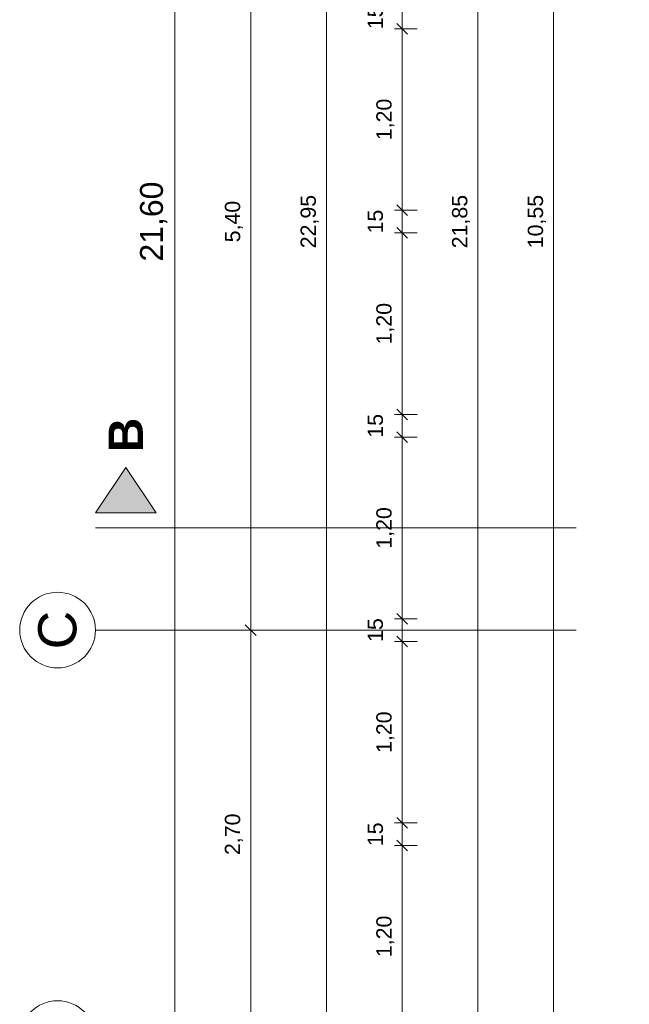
# Model space of a CAD drawing. Header units: metres. Extents: x -49 to 152, y -127 to 99.
# Tile 21 of 177: x -43.85 to -39.82, y -15.97 to -9.47. Entities that reach past the tile are written whole.
import ezdxf

# ---------------------------------------------------------------- set-up
doc = ezdxf.new("R2010")
doc.units = ezdxf.units.M
doc.header["$PDMODE"] = 1
doc.header["$PDSIZE"] = -2
doc.linetypes.add('Achsen 01', pattern=[5.291531, 3.175, -1.058062, 0.352704, -0.705764])
doc.linetypes.add('Raster 01', pattern=[2, 1, -1])
doc.layers.get('0').update_dxf_attribs({"lineweight": 25})
for name, color, linetype, lineweight in [('_1.35m (3D)', 7, 'Continuous', 9), ('_GRU (2D)', 7, 'Continuous', 9), ('_OG 3 (2D)', 7, 'Continuous', 9), ('AV1-Schnitt Achsen', 7, 'Achsen 01', 18), ('Bemaßung-Bemaßung', 7, 'Continuous', 9)]:
    doc.layers.add(name, color=color, linetype=linetype, lineweight=lineweight)
doc.layers.add('AV1-Achsen', color=1, linetype='Achsen 01', lineweight=18, true_color=0xff0000)
doc.layers.add('AV1-Raster', color=7, linetype='Raster 01', lineweight=9, true_color=0xa6a6a6)
doc.layers.get('0').freeze()
doc.styles.add('Arial', font='arial.ttf')
doc.styles.add('Arial (bold)', font='arialbd.ttf')
doc.dimstyles.new('COE 50', dxfattribs={"dimtxt": 100.872396, "dimasz": 0.001414, "dimexe": 0.001, "dimexo": 0.01, "dimgap": 0.001, "dimtad": 1, "dimdec": 3, "dimtxsty": 'Arial', "dimblk": 'VW_SLASH-3', "dimblk1": 'VW_SLASH-3', "dimblk2": 'VW_SLASH-3', "dimcen": 0, "dimadec": 3, "dimazin": 0, "dimtfac": 0.8, "dimtdec": 3, "dimtix": 1, "dimtmove": 0, "dimatfit": 0, "dimldrblk": 'VW_SLASH-2', "dimfxl": 0.002, "dimfxlon": 1, "dimfrac": 2, "dimtolj": 1, "dimarcsym": 0})

# ---------------------------------------------------------------- blocks, each defined once
blk = doc.blocks.new('Group-4')
at = {"layer": 'AV1-Raster'}
for p, q in [((1.35, -10.8), (-40.5, -10.8)), ((1.35, -12.15), (-40.5, -12.15)), ((1.35, -13.5), (-40.5, -13.5)), ((1.35, -14.85), (-40.5, -14.85))]:
    blk.add_line(p, q, dxfattribs=at)
blk = doc.blocks.new('1.35m (3D)')
at = {"layer": 'AV1-Raster', "color": 7}
blk.add_blockref('Group-4', (0, 0), dxfattribs=at)
blk = doc.blocks.new('VW_SLASH-3')
at = {"color": 0, "linetype": 'ByBlock', "lineweight": -2, "transparency": 16777216}
blk.add_line((0, 0), (-1, 0), dxfattribs=at)
at = {"color": 0, "linetype": 'Continuous', "lineweight": 15, "transparency": 16777216, "flags": 128}
blk.add_lwpolyline([(0.5, 0.5), (-0.5, -0.5)], dxfattribs=at)
blk = doc.blocks.new('*D681')
at = {"layer": 'Bemaßung-Bemaßung', "color": 0, "lineweight": -2}
for p, q in [((-42.725, 0), (-42.875, 0)), ((-42.825, -21.5293), (-42.825, -0.0707)), ((-42.725, -21.6), (-42.875, -21.6))]:
    blk.add_line(p, q, dxfattribs=at)
at = {"layer": 'Defpoints', "color": 0}
for p in [(-39.15, 0), (-42.825, 0), (-39.15, -21.6)]:
    blk.add_point(p, dxfattribs=at)
at = {"layer": 'Bemaßung-Bemaßung', "color": 0, "lineweight": -2, "xscale": 0.070693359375, "yscale": 0.070693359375, "zscale": 0.070693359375}
for p, rotation in [((-42.825, 0), 90), ((-42.825, -21.6), 270)]:
    blk.add_blockref('VW_SLASH-3', p, dxfattribs=dict(at, rotation=rotation))
at = {"layer": 'Bemaßung-Bemaßung', "color": 0, "insert": (-42.9659, -10.8), "char_height": 0.15131, "attachment_point": 5, "rotation": 90, "style": 'Arial'}
blk.add_mtext('\\A1;21,60', dxfattribs=at)
blk = doc.blocks.new('VW_SLASH-2')
at = {"color": 0, "linetype": 'ByBlock', "lineweight": -2, "transparency": 16777216}
blk.add_line((0, 0), (-1, 0), dxfattribs=at)
at = {"color": 0, "linetype": 'Continuous', "lineweight": 15, "transparency": 16777216, "flags": 128}
blk.add_lwpolyline([(0.5, 0.5), (-0.5, -0.5)], dxfattribs=at)
blk = doc.blocks.new('*D684')
at = {"layer": 'Bemaßung-Bemaßung', "color": 0, "lineweight": -2}
for p, q in [((-42.225, -8.1), (-42.375, -8.1)), ((-42.325, -13.4293), (-42.325, -8.1707)), ((-42.225, -13.5), (-42.375, -13.5))]:
    blk.add_line(p, q, dxfattribs=at)
at = {"layer": 'Defpoints', "color": 0}
for p in [(-42.325, -8.1), (-39.15, -8.1), (-39.15, -13.5)]:
    blk.add_point(p, dxfattribs=at)
at = {"layer": 'Bemaßung-Bemaßung', "color": 0, "lineweight": -2, "xscale": 0.070693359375, "yscale": 0.070693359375, "zscale": 0.070693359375}
for p, rotation in [((-42.325, -8.1), 90), ((-42.325, -13.5), 270)]:
    blk.add_blockref('VW_SLASH-3', p, dxfattribs=dict(at, rotation=rotation))
at = {"layer": 'Bemaßung-Bemaßung', "color": 0, "insert": (-42.4356, -10.8), "char_height": 0.10087, "attachment_point": 5, "rotation": 90, "style": 'Arial'}
blk.add_mtext('\\A1;5,40', dxfattribs=at)
blk = doc.blocks.new('*D685')
at = {"layer": 'Bemaßung-Bemaßung', "color": 0, "lineweight": -2}
for p, q in [((-42.225, -13.5), (-42.375, -13.5)), ((-42.325, -16.1293), (-42.325, -13.5707)), ((-42.225, -16.2), (-42.375, -16.2))]:
    blk.add_line(p, q, dxfattribs=at)
at = {"layer": 'Defpoints', "color": 0}
for p in [(-42.325, -13.5), (-39.15, -13.5), (-39.15, -16.2)]:
    blk.add_point(p, dxfattribs=at)
at = {"layer": 'Bemaßung-Bemaßung', "color": 0, "lineweight": -2, "xscale": 0.070693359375, "yscale": 0.070693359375, "zscale": 0.070693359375}
for p, rotation in [((-42.325, -13.5), 90), ((-42.325, -16.2), 270)]:
    blk.add_blockref('VW_SLASH-3', p, dxfattribs=dict(at, rotation=rotation))
at = {"layer": 'Bemaßung-Bemaßung', "color": 0, "insert": (-42.4356, -14.85), "char_height": 0.10087, "attachment_point": 5, "rotation": 90, "style": 'Arial'}
blk.add_mtext('\\A1;2,70', dxfattribs=at)
blk = doc.blocks.new('*D687')
at = {"layer": 'Bemaßung-Bemaßung', "color": 0, "lineweight": -2}
for p, q in [((-41.725, 0.675), (-41.875, 0.675)), ((-41.825, -22.2043), (-41.825, 0.6043)), ((-41.725, -22.275), (-41.875, -22.275))]:
    blk.add_line(p, q, dxfattribs=at)
at = {"layer": 'Defpoints', "color": 0}
for p in [(-41.825, 0.675), (-39.825, 0.675), (-39.825, -22.275)]:
    blk.add_point(p, dxfattribs=at)
at = {"layer": 'Bemaßung-Bemaßung', "color": 0, "lineweight": -2, "xscale": 0.070693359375, "yscale": 0.070693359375, "zscale": 0.070693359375}
for p, rotation in [((-41.825, 0.675), 90), ((-41.825, -22.275), 270)]:
    blk.add_blockref('VW_SLASH-3', p, dxfattribs=dict(at, rotation=rotation))
at = {"layer": 'Bemaßung-Bemaßung', "color": 0, "insert": (-41.9356, -10.8), "char_height": 0.10087, "attachment_point": 5, "rotation": 90, "style": 'Arial'}
blk.add_mtext('\\A1;22,95', dxfattribs=at)
blk = doc.blocks.new('*D699')
at = {"layer": 'Bemaßung-Bemaßung', "color": 0, "linetype": 'Continuous', "lineweight": -2}
for p, q in [((-41.225, -14.925), (-41.375, -14.925)), ((-41.325, -14.9957), (-41.325, -16.0543)), ((-41.225, -16.125), (-41.375, -16.125))]:
    blk.add_line(p, q, dxfattribs=at)
at = {"layer": 'Defpoints', "color": 0}
for p in [(-39.825, -14.925), (-41.325, -16.125), (-39.825, -16.125)]:
    blk.add_point(p, dxfattribs=at)
at = {"layer": 'Bemaßung-Bemaßung', "color": 0, "lineweight": -2, "xscale": 0.070693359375, "yscale": 0.070693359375, "zscale": 0.070693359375}
for p, rotation in [((-41.325, -14.925), 90), ((-41.325, -16.125), 270)]:
    blk.add_blockref('VW_SLASH-3', p, dxfattribs=dict(at, rotation=rotation))
at = {"layer": 'Bemaßung-Bemaßung', "color": 0, "insert": (-41.4356, -15.525), "char_height": 0.10087, "attachment_point": 5, "rotation": 90, "style": 'Arial'}
blk.add_mtext('\\A1;1,20', dxfattribs=at)
blk = doc.blocks.new('*D700')
at = {"layer": 'Bemaßung-Bemaßung', "color": 0, "linetype": 'Continuous', "lineweight": -2}
for p, q in [((-41.325, -14.7043), (-41.325, -14.6336)), ((-41.225, -14.775), (-41.375, -14.775)), ((-41.325, -14.775), (-41.325, -14.925)), ((-41.225, -14.925), (-41.375, -14.925)), ((-41.325, -14.9957), (-41.325, -15.0664))]:
    blk.add_line(p, q, dxfattribs=at)
at = {"layer": 'Defpoints', "color": 0}
for p in [(-39.825, -14.775), (-41.325, -14.925), (-39.825, -14.925)]:
    blk.add_point(p, dxfattribs=at)
at = {"layer": 'Bemaßung-Bemaßung', "color": 0, "lineweight": -2, "xscale": 0.070693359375, "yscale": 0.070693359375, "zscale": 0.070693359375}
for p, rotation in [((-41.325, -14.775), 270), ((-41.325, -14.925), 90)]:
    blk.add_blockref('VW_SLASH-3', p, dxfattribs=dict(at, rotation=rotation))
at = {"layer": 'Bemaßung-Bemaßung', "color": 0, "insert": (-41.5015, -14.85), "char_height": 0.10087, "attachment_point": 5, "rotation": 90, "style": 'Arial'}
blk.add_mtext('\\A1;15', dxfattribs=at)
blk = doc.blocks.new('*D701')
at = {"layer": 'Bemaßung-Bemaßung', "color": 0, "linetype": 'Continuous', "lineweight": -2}
for p, q in [((-41.225, -13.575), (-41.375, -13.575)), ((-41.325, -13.6457), (-41.325, -14.7043)), ((-41.225, -14.775), (-41.375, -14.775))]:
    blk.add_line(p, q, dxfattribs=at)
at = {"layer": 'Defpoints', "color": 0}
for p in [(-39.825, -13.575), (-41.325, -14.775), (-39.825, -14.775)]:
    blk.add_point(p, dxfattribs=at)
at = {"layer": 'Bemaßung-Bemaßung', "color": 0, "lineweight": -2, "xscale": 0.070693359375, "yscale": 0.070693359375, "zscale": 0.070693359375}
for p, rotation in [((-41.325, -13.575), 90), ((-41.325, -14.775), 270)]:
    blk.add_blockref('VW_SLASH-3', p, dxfattribs=dict(at, rotation=rotation))
at = {"layer": 'Bemaßung-Bemaßung', "color": 0, "insert": (-41.4356, -14.175), "char_height": 0.10087, "attachment_point": 5, "rotation": 90, "style": 'Arial'}
blk.add_mtext('\\A1;1,20', dxfattribs=at)
blk = doc.blocks.new('*D702')
at = {"layer": 'Bemaßung-Bemaßung', "color": 0, "linetype": 'Continuous', "lineweight": -2}
for p, q in [((-41.325, -13.3543), (-41.325, -13.2836)), ((-41.225, -13.425), (-41.375, -13.425)), ((-41.325, -13.425), (-41.325, -13.575)), ((-41.225, -13.575), (-41.375, -13.575)), ((-41.325, -13.6457), (-41.325, -13.7164))]:
    blk.add_line(p, q, dxfattribs=at)
at = {"layer": 'Defpoints', "color": 0}
for p in [(-39.825, -13.425), (-41.325, -13.575), (-39.825, -13.575)]:
    blk.add_point(p, dxfattribs=at)
at = {"layer": 'Bemaßung-Bemaßung', "color": 0, "lineweight": -2, "xscale": 0.070693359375, "yscale": 0.070693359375, "zscale": 0.070693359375}
for p, rotation in [((-41.325, -13.425), 270), ((-41.325, -13.575), 90)]:
    blk.add_blockref('VW_SLASH-3', p, dxfattribs=dict(at, rotation=rotation))
at = {"layer": 'Bemaßung-Bemaßung', "color": 0, "insert": (-41.5015, -13.5), "char_height": 0.10087, "attachment_point": 5, "rotation": 90, "style": 'Arial'}
blk.add_mtext('\\A1;15', dxfattribs=at)
blk = doc.blocks.new('*D703')
at = {"layer": 'Bemaßung-Bemaßung', "color": 0, "linetype": 'Continuous', "lineweight": -2}
for p, q in [((-41.225, -12.225), (-41.375, -12.225)), ((-41.325, -12.2957), (-41.325, -13.3543)), ((-41.225, -13.425), (-41.375, -13.425))]:
    blk.add_line(p, q, dxfattribs=at)
at = {"layer": 'Defpoints', "color": 0}
for p in [(-39.825, -12.225), (-41.325, -13.425), (-39.825, -13.425)]:
    blk.add_point(p, dxfattribs=at)
at = {"layer": 'Bemaßung-Bemaßung', "color": 0, "lineweight": -2, "xscale": 0.070693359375, "yscale": 0.070693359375, "zscale": 0.070693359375}
for p, rotation in [((-41.325, -12.225), 90), ((-41.325, -13.425), 270)]:
    blk.add_blockref('VW_SLASH-3', p, dxfattribs=dict(at, rotation=rotation))
at = {"layer": 'Bemaßung-Bemaßung', "color": 0, "insert": (-41.4356, -12.825), "char_height": 0.10087, "attachment_point": 5, "rotation": 90, "style": 'Arial'}
blk.add_mtext('\\A1;1,20', dxfattribs=at)
blk = doc.blocks.new('*D704')
at = {"layer": 'Bemaßung-Bemaßung', "color": 0, "linetype": 'Continuous', "lineweight": -2}
for p, q in [((-41.325, -12.0043), (-41.325, -11.9336)), ((-41.225, -12.075), (-41.375, -12.075)), ((-41.325, -12.075), (-41.325, -12.225)), ((-41.225, -12.225), (-41.375, -12.225)), ((-41.325, -12.2957), (-41.325, -12.3664))]:
    blk.add_line(p, q, dxfattribs=at)
at = {"layer": 'Defpoints', "color": 0}
for p in [(-39.825, -12.075), (-41.325, -12.225), (-39.825, -12.225)]:
    blk.add_point(p, dxfattribs=at)
at = {"layer": 'Bemaßung-Bemaßung', "color": 0, "lineweight": -2, "xscale": 0.070693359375, "yscale": 0.070693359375, "zscale": 0.070693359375}
for p, rotation in [((-41.325, -12.075), 270), ((-41.325, -12.225), 90)]:
    blk.add_blockref('VW_SLASH-3', p, dxfattribs=dict(at, rotation=rotation))
at = {"layer": 'Bemaßung-Bemaßung', "color": 0, "insert": (-41.5015, -12.15), "char_height": 0.10087, "attachment_point": 5, "rotation": 90, "style": 'Arial'}
blk.add_mtext('\\A1;15', dxfattribs=at)
blk = doc.blocks.new('*D705')
at = {"layer": 'Bemaßung-Bemaßung', "color": 0, "linetype": 'Continuous', "lineweight": -2}
for p, q in [((-41.225, -10.875), (-41.375, -10.875)), ((-41.325, -10.9457), (-41.325, -12.0043)), ((-41.225, -12.075), (-41.375, -12.075))]:
    blk.add_line(p, q, dxfattribs=at)
at = {"layer": 'Defpoints', "color": 0}
for p in [(-39.825, -10.875), (-41.325, -12.075), (-39.825, -12.075)]:
    blk.add_point(p, dxfattribs=at)
at = {"layer": 'Bemaßung-Bemaßung', "color": 0, "lineweight": -2, "xscale": 0.070693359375, "yscale": 0.070693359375, "zscale": 0.070693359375}
for p, rotation in [((-41.325, -10.875), 90), ((-41.325, -12.075), 270)]:
    blk.add_blockref('VW_SLASH-3', p, dxfattribs=dict(at, rotation=rotation))
at = {"layer": 'Bemaßung-Bemaßung', "color": 0, "insert": (-41.4356, -11.475), "char_height": 0.10087, "attachment_point": 5, "rotation": 90, "style": 'Arial'}
blk.add_mtext('\\A1;1,20', dxfattribs=at)
blk = doc.blocks.new('*D706')
at = {"layer": 'Bemaßung-Bemaßung', "color": 0, "linetype": 'Continuous', "lineweight": -2}
for p, q in [((-41.325, -10.6543), (-41.325, -10.5836)), ((-41.225, -10.725), (-41.375, -10.725)), ((-41.325, -10.725), (-41.325, -10.875)), ((-41.225, -10.875), (-41.375, -10.875)), ((-41.325, -10.9457), (-41.325, -11.0164))]:
    blk.add_line(p, q, dxfattribs=at)
at = {"layer": 'Defpoints', "color": 0}
for p in [(-39.825, -10.725), (-41.325, -10.875), (-39.825, -10.875)]:
    blk.add_point(p, dxfattribs=at)
at = {"layer": 'Bemaßung-Bemaßung', "color": 0, "lineweight": -2, "xscale": 0.070693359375, "yscale": 0.070693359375, "zscale": 0.070693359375}
for p, rotation in [((-41.325, -10.725), 270), ((-41.325, -10.875), 90)]:
    blk.add_blockref('VW_SLASH-3', p, dxfattribs=dict(at, rotation=rotation))
at = {"layer": 'Bemaßung-Bemaßung', "color": 0, "insert": (-41.5015, -10.8), "char_height": 0.10087, "attachment_point": 5, "rotation": 90, "style": 'Arial'}
blk.add_mtext('\\A1;15', dxfattribs=at)
blk = doc.blocks.new('*D707')
at = {"layer": 'Bemaßung-Bemaßung', "color": 0, "linetype": 'Continuous', "lineweight": -2}
for p, q in [((-41.225, -9.525), (-41.375, -9.525)), ((-41.325, -9.5957), (-41.325, -10.6543)), ((-41.225, -10.725), (-41.375, -10.725))]:
    blk.add_line(p, q, dxfattribs=at)
at = {"layer": 'Defpoints', "color": 0}
for p in [(-39.825, -9.525), (-41.325, -10.725), (-39.825, -10.725)]:
    blk.add_point(p, dxfattribs=at)
at = {"layer": 'Bemaßung-Bemaßung', "color": 0, "lineweight": -2, "xscale": 0.070693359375, "yscale": 0.070693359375, "zscale": 0.070693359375}
for p, rotation in [((-41.325, -9.525), 90), ((-41.325, -10.725), 270)]:
    blk.add_blockref('VW_SLASH-3', p, dxfattribs=dict(at, rotation=rotation))
at = {"layer": 'Bemaßung-Bemaßung', "color": 0, "insert": (-41.4356, -10.125), "char_height": 0.10087, "attachment_point": 5, "rotation": 90, "style": 'Arial'}
blk.add_mtext('\\A1;1,20', dxfattribs=at)
blk = doc.blocks.new('*D708')
at = {"layer": 'Bemaßung-Bemaßung', "color": 0, "linetype": 'Continuous', "lineweight": -2}
for p, q in [((-41.325, -9.3043), (-41.325, -9.2336)), ((-41.225, -9.375), (-41.375, -9.375)), ((-41.325, -9.375), (-41.325, -9.525)), ((-41.225, -9.525), (-41.375, -9.525)), ((-41.325, -9.5957), (-41.325, -9.6664))]:
    blk.add_line(p, q, dxfattribs=at)
at = {"layer": 'Defpoints', "color": 0}
for p in [(-39.825, -9.375), (-41.325, -9.525), (-39.825, -9.525)]:
    blk.add_point(p, dxfattribs=at)
at = {"layer": 'Bemaßung-Bemaßung', "color": 0, "lineweight": -2, "xscale": 0.070693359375, "yscale": 0.070693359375, "zscale": 0.070693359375}
for p, rotation in [((-41.325, -9.375), 270), ((-41.325, -9.525), 90)]:
    blk.add_blockref('VW_SLASH-3', p, dxfattribs=dict(at, rotation=rotation))
at = {"layer": 'Bemaßung-Bemaßung', "color": 0, "insert": (-41.5015, -9.45), "char_height": 0.10087, "attachment_point": 5, "rotation": 90, "style": 'Arial'}
blk.add_mtext('\\A1;15', dxfattribs=at)
blk = doc.blocks.new('*D725')
at = {"layer": 'Bemaßung-Bemaßung', "color": 0, "lineweight": -2}
for p, q in [((-40.725, 0.125), (-40.875, 0.125)), ((-40.825, 0.0543), (-40.825, -21.6543)), ((-40.725, -21.725), (-40.875, -21.725))]:
    blk.add_line(p, q, dxfattribs=at)
at = {"layer": 'Defpoints', "color": 0}
for p in [(-39.275, 0.125), (-40.825, -21.725), (-39.275, -21.725)]:
    blk.add_point(p, dxfattribs=at)
at = {"layer": 'Bemaßung-Bemaßung', "color": 0, "lineweight": -2, "xscale": 0.070693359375, "yscale": 0.070693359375, "zscale": 0.070693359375}
for p, rotation in [((-40.825, 0.125), 90), ((-40.825, -21.725), 270)]:
    blk.add_blockref('VW_SLASH-3', p, dxfattribs=dict(at, rotation=rotation))
at = {"layer": 'Bemaßung-Bemaßung', "color": 0, "insert": (-40.9356, -10.8), "char_height": 0.10087, "attachment_point": 5, "rotation": 90, "style": 'Arial'}
blk.add_mtext('\\A1;21,85', dxfattribs=at)
blk = doc.blocks.new('*D793')
at = {"layer": 'Bemaßung-Bemaßung', "color": 0, "linetype": 'Continuous', "lineweight": -2}
for p, q in [((-40.225, -5.525), (-40.375, -5.525)), ((-40.325, -5.5957), (-40.325, -16.0043)), ((-40.225, -16.075), (-40.375, -16.075))]:
    blk.add_line(p, q, dxfattribs=at)
at = {"layer": 'Defpoints', "color": 0}
for p in [(-39.025, -5.525), (-40.325, -16.075), (-39.025, -16.075)]:
    blk.add_point(p, dxfattribs=at)
at = {"layer": 'Bemaßung-Bemaßung', "color": 0, "lineweight": -2, "xscale": 0.070693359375, "yscale": 0.070693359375, "zscale": 0.070693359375}
for p, rotation in [((-40.325, -5.525), 90), ((-40.325, -16.075), 270)]:
    blk.add_blockref('VW_SLASH-3', p, dxfattribs=dict(at, rotation=rotation))
at = {"layer": 'Bemaßung-Bemaßung', "color": 0, "insert": (-40.4356, -10.8), "char_height": 0.10087, "attachment_point": 5, "rotation": 90, "style": 'Arial'}
blk.add_mtext('\\A1;10,55', dxfattribs=at)
blk = doc.blocks.new('Group-880')
at = {"layer": 'AV1-Achsen', "linetype": 'Continuous'}
blk.add_circle((-43.6, -16.2), 0.25, dxfattribs=at)
blk = doc.blocks.new('Group-882')
at = {"layer": 'AV1-Achsen'}
blk.add_line((-43.35, -13.5), (4.2, -13.5), dxfattribs=at)
at = {"layer": 'AV1-Achsen', "linetype": 'Continuous'}
blk.add_circle((-43.6, -13.5), 0.25, dxfattribs=at)
at = {"layer": 'AV1-Achsen', "insert": (-43.6, -13.5), "char_height": 0.2522, "attachment_point": 5, "rotation": 90, "line_spacing_factor": 0.969122, "style": 'Arial'}
blk.add_mtext('C', dxfattribs=at)
blk = doc.blocks.new('Group-887')
at = {"layer": 'AV1-Schnitt Achsen', "linetype": 'Continuous', "lineweight": 0}
blk.add_hatch(color=7, dxfattribs=at).paths.add_polyline_path([(-42.95, -12.725), (-43.35, -12.725), (-43.15, -12.425)])
at = {"layer": 'AV1-Schnitt Achsen'}
blk.add_line((-43.35, -12.825), (4.2, -12.825), dxfattribs=at)
at = {"layer": 'AV1-Schnitt Achsen', "linetype": 'Continuous', "flags": 128}
blk.add_lwpolyline([(-42.95, -12.725), (-43.35, -12.725), (-43.15, -12.425)], close=True, dxfattribs=at)
at = {"layer": 'AV1-Schnitt Achsen', "insert": (-43.15, -12.325), "char_height": 0.227, "attachment_point": 4, "rotation": 90, "line_spacing_factor": 0.969122, "style": 'Arial (bold)'}
blk.add_mtext('B', dxfattribs=at)
blk = doc.blocks.new('GRU (2D)')
at = {"layer": 'AV1-Achsen', "color": 7}
for name in ['Group-882', 'Group-880']:
    blk.add_blockref(name, (0, 0), dxfattribs=at)
at = {"layer": 'AV1-Schnitt Achsen', "color": 7}
blk.add_blockref('Group-887', (0, 0), dxfattribs=at)
blk = doc.blocks.new('OG 3 (2D)')
at = {"layer": 'Bemaßung-Bemaßung'}
for base, p1, p2, text, picture, middle in [((-41.825, 0.675), (-39.825, -22.275), (-39.825, 0.675), '22,95', '*D687', (-41.9356, -10.8)), ((-40.825, -21.725), (-39.275, 0.125), (-39.275, -21.725), '21,85', '*D725', (-40.9356, -10.8))]:
    dim = blk.add_linear_dim(base=base, p1=p1, p2=p2, angle=270, text=text, dimstyle='COE 50', override={"dimtxt": 0.100872, "dimasz": 0.070693, "dimexe": 0.05, "dimgap": 0.05, "dimpost": '<>', "dimtxsty": 'Arial', "dimtmove": 2, "dimfxl": 0.1}, dxfattribs=at)
    dim.commit()
    dim.dimension.update_dxf_attribs({"geometry": picture, "text_midpoint": middle})
at = {"layer": 'Bemaßung-Bemaßung', "color": 1}
for base, p1, p2, text, override, picture, middle in [((-42.825, 0), (-39.15, -21.6), (-39.15, 0), '21,60', {"dimtxt": 0.151309, "dimasz": 0.070693, "dimexe": 0.05, "dimgap": 0.05, "dimpost": '<>', "dimtxsty": 'Arial', "dimtmove": 2, "dimfxl": 0.1}, '*D681', (-42.9659, -10.8)), ((-42.325, -8.1), (-39.15, -13.5), (-39.15, -8.1), '5,40', {"dimtxt": 0.100872, "dimasz": 0.070693, "dimexe": 0.05, "dimgap": 0.05, "dimpost": '<>', "dimtxsty": 'Arial', "dimtmove": 2, "dimfxl": 0.1}, '*D684', (-42.4356, -10.8)), ((-42.325, -13.5), (-39.15, -16.2), (-39.15, -13.5), '2,70', {"dimtxt": 0.100872, "dimasz": 0.070693, "dimexe": 0.05, "dimgap": 0.05, "dimpost": '<>', "dimtxsty": 'Arial', "dimtmove": 2, "dimfxl": 0.1}, '*D685', (-42.4356, -14.85))]:
    dim = blk.add_linear_dim(base=base, p1=p1, p2=p2, angle=270, text=text, dimstyle='COE 50', override=override, dxfattribs=at)
    dim.commit()
    dim.dimension.update_dxf_attribs({"geometry": picture, "text_midpoint": middle})
at = {"layer": 'Bemaßung-Bemaßung', "linetype": 'Continuous'}
for base, p1, p2, text, override, picture, middle in [((-40.325, -16.075), (-39.025, -5.525), (-39.025, -16.075), '10,55', {"dimtxt": 0.100872, "dimasz": 0.070693, "dimexe": 0.05, "dimgap": 0.05, "dimpost": '<>', "dimtxsty": 'Arial', "dimtmove": 2, "dimfxl": 0.1}, '*D793', (-40.4356, -10.8)), ((-41.325, -9.525), (-39.825, -9.375), (-39.825, -9.525), '15', {"dimtxt": 0.100872, "dimasz": 0.070693, "dimexe": 0.05, "dimgap": 0.05, "dimpost": '<>', "dimtxsty": 'Arial', "dimtix": 0, "dimtmove": 2, "dimfxl": 0.1}, '*D708', (-41.5015, -9.45)), ((-41.325, -10.725), (-39.825, -9.525), (-39.825, -10.725), '1,20', {"dimtxt": 0.100872, "dimasz": 0.070693, "dimexe": 0.05, "dimgap": 0.05, "dimpost": '<>', "dimtxsty": 'Arial', "dimtmove": 2, "dimfxl": 0.1}, '*D707', (-41.4356, -10.125)), ((-41.325, -10.875), (-39.825, -10.725), (-39.825, -10.875), '15', {"dimtxt": 0.100872, "dimasz": 0.070693, "dimexe": 0.05, "dimgap": 0.05, "dimpost": '<>', "dimtxsty": 'Arial', "dimtix": 0, "dimtmove": 2, "dimfxl": 0.1}, '*D706', (-41.5015, -10.8)), ((-41.325, -12.075), (-39.825, -10.875), (-39.825, -12.075), '1,20', {"dimtxt": 0.100872, "dimasz": 0.070693, "dimexe": 0.05, "dimgap": 0.05, "dimpost": '<>', "dimtxsty": 'Arial', "dimtmove": 2, "dimfxl": 0.1}, '*D705', (-41.4356, -11.475)), ((-41.325, -12.225), (-39.825, -12.075), (-39.825, -12.225), '15', {"dimtxt": 0.100872, "dimasz": 0.070693, "dimexe": 0.05, "dimgap": 0.05, "dimpost": '<>', "dimtxsty": 'Arial', "dimtix": 0, "dimtmove": 2, "dimfxl": 0.1}, '*D704', (-41.5015, -12.15)), ((-41.325, -13.425), (-39.825, -12.225), (-39.825, -13.425), '1,20', {"dimtxt": 0.100872, "dimasz": 0.070693, "dimexe": 0.05, "dimgap": 0.05, "dimpost": '<>', "dimtxsty": 'Arial', "dimtmove": 2, "dimfxl": 0.1}, '*D703', (-41.4356, -12.825)), ((-41.325, -13.575), (-39.825, -13.425), (-39.825, -13.575), '15', {"dimtxt": 0.100872, "dimasz": 0.070693, "dimexe": 0.05, "dimgap": 0.05, "dimpost": '<>', "dimtxsty": 'Arial', "dimtix": 0, "dimtmove": 2, "dimfxl": 0.1}, '*D702', (-41.5015, -13.5)), ((-41.325, -14.775), (-39.825, -13.575), (-39.825, -14.775), '1,20', {"dimtxt": 0.100872, "dimasz": 0.070693, "dimexe": 0.05, "dimgap": 0.05, "dimpost": '<>', "dimtxsty": 'Arial', "dimtmove": 2, "dimfxl": 0.1}, '*D701', (-41.4356, -14.175)), ((-41.325, -14.925), (-39.825, -14.775), (-39.825, -14.925), '15', {"dimtxt": 0.100872, "dimasz": 0.070693, "dimexe": 0.05, "dimgap": 0.05, "dimpost": '<>', "dimtxsty": 'Arial', "dimtix": 0, "dimtmove": 2, "dimfxl": 0.1}, '*D700', (-41.5015, -14.85)), ((-41.325, -16.125), (-39.825, -14.925), (-39.825, -16.125), '1,20', {"dimtxt": 0.100872, "dimasz": 0.070693, "dimexe": 0.05, "dimgap": 0.05, "dimpost": '<>', "dimtxsty": 'Arial', "dimtmove": 2, "dimfxl": 0.1}, '*D699', (-41.4356, -15.525))]:
    dim = blk.add_linear_dim(base=base, p1=p1, p2=p2, angle=270, text=text, dimstyle='COE 50', override=override, dxfattribs=at)
    dim.commit()
    dim.dimension.update_dxf_attribs({"geometry": picture, "text_midpoint": middle})

msp = doc.modelspace()

# ---------------------------------------------------------------- block references
at = {"layer": '_1.35m (3D)'}
msp.add_blockref('1.35m (3D)', (0, 0), dxfattribs=at)

# ---------------------------------------------------------------- next in the draw order: block references
at = {"layer": '_OG 3 (2D)'}
msp.add_blockref('OG 3 (2D)', (0, 0), dxfattribs=at)

# ---------------------------------------------------------------- next in the draw order: block references
at = {"layer": '_GRU (2D)'}
msp.add_blockref('GRU (2D)', (0, 0), dxfattribs=at)

doc.saveas('drawing.dxf')
